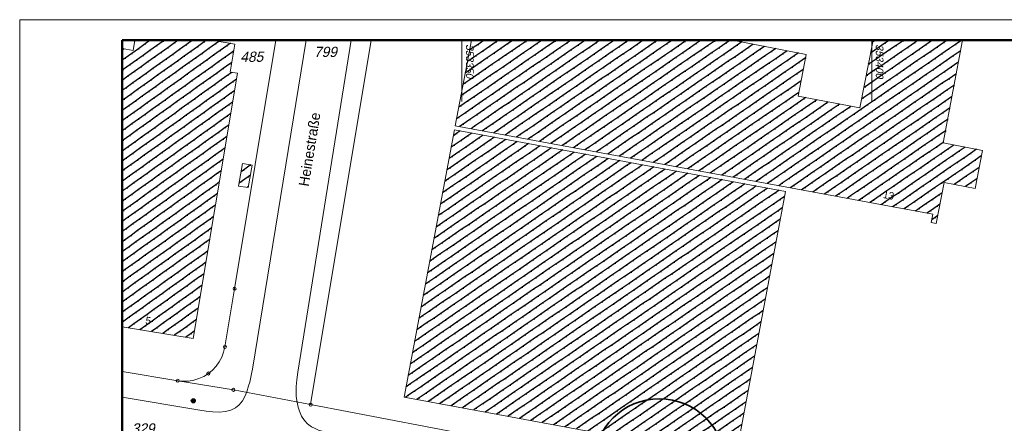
# Model space of a CAD drawing. Extents: x 353221 to 353679, y 5707809 to 5707957.
# Tile 5 of 21: x 353296 to 353416, y 5707907 to 5707957. Entities that reach past the tile are written whole.
import ezdxf

# ---------------------------------------------------------------- set-up
doc = ezdxf.new("R2010")
doc.units = 0
doc.header["$MEASUREMENT"] = 0
doc.linetypes.add('LINE_LT_4', pattern=[10000, 10000, 0])
for name, color, linetype in [('ALK', 7, 'Continuous'), ('Bäume', 7, 'Continuous'), ('Gebäude', 7, 'Continuous'), ('Verm Rahmen P-1', 7, 'Continuous'), ('ZL_Linien', 7, 'Continuous')]:
    doc.layers.add(name, color=color, linetype=linetype)
doc.styles.add('10', font='txt', dxfattribs={"oblique": 13.5, "height": 1})
doc.styles.add('2001', font='txt', dxfattribs={"oblique": 13.5, "height": 1})
doc.styles.add('2003', font='txt', dxfattribs={"height": 1})
doc.styles.add('2004', font='txt', dxfattribs={"height": 1})

# ---------------------------------------------------------------- blocks, each defined once
blk = doc.blocks.new('107')
at = {"true_color": 0x000000}
h = blk.add_hatch(color=18, dxfattribs=at)
edge = h.paths.add_edge_path(flags=0)
edge.add_arc((0, 0), 0.5, 0, 360)
at = {"color": 1, "lineweight": 25, "true_color": 0xff0000}
blk.add_circle((0, 0), 0.5, dxfattribs=at)

msp = doc.modelspace()

# ---------------------------------------------------------------- hatches: boundary and pattern name
at = {"layer": 'Gebäude', "true_color": 0xff0000}
h = msp.add_hatch(dxfattribs=at)
h.set_pattern_fill('STRATIS_AreaStyle122', color=1, style=0, pattern_type=2)
h.set_pattern_definition([(-144.3888, (353308.5349, 5707954.0841), (-0.230704, -1.39527), [0, 0, 1])])
h.paths.add_polyline_path([(353310.09, 5707954.08), (353319.43, 5707954.08), (353322.3, 5707953.61), (353321.72, 5707950.18), (353322.6, 5707950.04), (353317.21, 5707917.67), (353308.53, 5707919.1), (353308.53, 5707953.06), (353309.88, 5707952.83)])
h = msp.add_hatch(dxfattribs=at)
h.set_pattern_fill('STRATIS_AreaStyle124', color=1, style=0, pattern_type=2)
h.set_pattern_definition([(-145.5109, (353349.178, 5707954.0841), (-0.257985, -1.390483), [0, 0, 1])])
h.paths.add_polyline_path([(353400.16, 5707954.08), (353411.07, 5707954.08), (353408.71, 5707941.53), (353413.5, 5707940.62), (353412.62, 5707935.98), (353408.82, 5707936.69), (353407.88, 5707931.72), (353407.27, 5707931.83), (353407.45, 5707932.82), (353349.18, 5707943.63), (353350.62, 5707951.29), (353351.15, 5707954.08), (353383.03, 5707954.08), (353392.01, 5707952.34), (353391.02, 5707947.24), (353398.56, 5707945.8)])
h = msp.add_hatch(dxfattribs=at)
h.set_pattern_fill('STRATIS_AreaStyle123', color=1, style=0, pattern_type=2)
h.set_pattern_definition([(-145.4852, (353342.931, 5707943.132), (-0.257362, -1.390599), [0, 0, 1])])
h.paths.add_polyline_path([(353389.46, 5707935.62), (353349.09, 5707943.13), (353342.93, 5707910.51), (353383.38, 5707903.03)])
h = msp.add_hatch(dxfattribs=at)
h.set_pattern_fill('STRATIS_AreaStyle156', color=1, style=0, pattern_type=2)
h.set_pattern_definition([(-144.5, (353322.752, 5707939.038), (-0.23345, -1.3948), [0, 0, 1])])
h.paths.add_polyline_path([(353322.75, 5707936.27), (353323.93, 5707936.08), (353324.39, 5707938.84), (353323.21, 5707939.04)])

# ---------------------------------------------------------------- linework, layer by layer
at = {"layer": 'ALK', "color": 1, "lineweight": 18, "true_color": 0xff0000}
for points in [[(353308.53, 5707913.63), (353315.32, 5707912.51), (353315.97, 5707912.45), (353316.62, 5707912.47), (353317.27, 5707912.58), (353317.9, 5707912.77), (353318.49, 5707913.04), (353319.05, 5707913.39), (353319.55, 5707913.8), (353320, 5707914.28), (353320.38, 5707914.81), (353320.68, 5707915.38), (353320.91, 5707916), (353321.06, 5707916.63), (353322.24, 5707923.74), (353327.28, 5707954.08)], [(353327.28, 5707954.08), (353322.24, 5707923.74), (353321.06, 5707916.63), (353320.91, 5707916), (353320.68, 5707915.38), (353320.38, 5707914.81), (353320, 5707914.28), (353319.55, 5707913.8), (353319.05, 5707913.39), (353318.49, 5707913.04), (353317.9, 5707912.77), (353317.27, 5707912.58), (353316.62, 5707912.47), (353315.97, 5707912.45), (353315.32, 5707912.51), (353322.1, 5707911.39), (353331.53, 5707909.59), (353338.91, 5707954.08)], [(353338.91, 5707954.08), (353331.53, 5707909.59), (353354.91, 5707905.12), (353369.7, 5707902.28), (353426.95, 5707891.3), (353491.37, 5707878.94), (353516.87, 5707873.93), (353521.89, 5707879.89), (353526.98, 5707885.94), (353532.53, 5707892.54), (353535.31, 5707895.83), (353540.45, 5707901.94), (353541.15, 5707902.77), (353536.67, 5707906.62), (353532.49, 5707910.19), (353532.27, 5707910.39), (353521.85, 5707919.32), (353535.83, 5707933.87), (353546.47, 5707944.95), (353550.63, 5707949.28), (353550.07, 5707949.75), (353554.3, 5707954.08)], [(353308.53, 5707898.41), (353309.06, 5707898.32), (353314.85, 5707897.36), (353314.86, 5707899.4), (353320.3, 5707898.52), (353330.36, 5707896.63), (353367.2, 5707889.69), (353369.7, 5707902.28), (353354.91, 5707905.12), (353331.53, 5707909.59), (353322.1, 5707911.39), (353315.32, 5707912.51), (353308.53, 5707913.63)]]:
    msp.add_lwpolyline(points, dxfattribs=at)
for points in [[(353322.06, 5707923.74, 1), (353322.43, 5707923.74, 1), (353322.06, 5707923.74)], [(353320.88, 5707916.63, 1), (353321.25, 5707916.63, 1), (353320.88, 5707916.63)], [(353315.13, 5707912.51, 1), (353315.51, 5707912.51, 1), (353315.13, 5707912.51)], [(353318.86, 5707913.39, 1), (353319.24, 5707913.39, 1), (353318.86, 5707913.39)], [(353321.91, 5707911.39, 1), (353322.29, 5707911.39, 1), (353321.91, 5707911.39)], [(353331.34, 5707909.59, 1), (353331.72, 5707909.59, 1), (353331.34, 5707909.59)]]:
    msp.add_lwpolyline(points, format="xyb", close=True, dxfattribs=at)
at = {"layer": 'Bäume', "color": 3, "lineweight": 35, "true_color": 0x00ff00}
msp.add_circle((353374.09, 5707902.31), 8, dxfattribs=at)
at = {"layer": 'Gebäude', "color": 1, "lineweight": 18, "true_color": 0xff0000}
for points in [[(353308.53, 5707919.1), (353317.21, 5707917.67), (353322.6, 5707950.04), (353321.72, 5707950.18), (353322.3, 5707953.61), (353319.43, 5707954.08)], [(353310.09, 5707954.08), (353309.88, 5707952.83), (353308.53, 5707953.06)], [(353351.15, 5707954.08), (353350.62, 5707951.29), (353349.18, 5707943.63), (353407.45, 5707932.82), (353407.27, 5707931.83), (353407.88, 5707931.72), (353408.82, 5707936.69), (353412.62, 5707935.98), (353413.5, 5707940.62), (353408.71, 5707941.53), (353411.07, 5707954.08)], [(353400.16, 5707954.08), (353398.56, 5707945.8), (353391.02, 5707947.24), (353392.01, 5707952.34), (353383.03, 5707954.08)]]:
    msp.add_lwpolyline(points, dxfattribs=at)
for points in [[(353389.46, 5707935.62), (353349.09, 5707943.13), (353342.93, 5707910.51), (353383.38, 5707903.03), (353389.46, 5707935.62)], [(353322.75, 5707936.27), (353323.93, 5707936.08), (353324.39, 5707938.84), (353323.21, 5707939.04), (353322.75, 5707936.27)]]:
    msp.add_lwpolyline(points, close=True, dxfattribs=at)
at = {"layer": 'Verm Rahmen P-1', "color": 18, "linetype": 'LINE_LT_4', "lineweight": 13, "true_color": 0x000000}
for p, q in [((353296.03, 5707809.08), (353296.03, 5707956.58)), ((353296.03, 5707956.58), (353678.53, 5707956.58))]:
    msp.add_line(p, q, dxfattribs=at)
at = {"layer": 'Verm Rahmen P-1', "color": 7, "lineweight": 50, "true_color": 0xffffff}
for p, q in [((353308.53, 5707811.58), (353308.53, 5707954.08)), ((353308.53, 5707954.08), (353586.03, 5707954.08))]:
    msp.add_line(p, q, dxfattribs=at)
at = {"layer": 'Verm Rahmen P-1', "color": 18, "linetype": 'LINE_LT_4', "lineweight": 50, "true_color": 0x000000}
for p, q in [((353308.53, 5707811.58), (353308.53, 5707954.08)), ((353308.53, 5707954.08), (353586.03, 5707954.08)), ((353308.53, 5707811.58), (353308.53, 5707954.08)), ((353308.53, 5707954.08), (353676.03, 5707954.08))]:
    msp.add_line(p, q, dxfattribs=at)
at = {"layer": 'Verm Rahmen P-1', "color": 1, "lineweight": 13, "true_color": 0xff0000}
for p, q in [((353350, 5707946.58), (353350, 5707954.08)), ((353400, 5707946.58), (353400, 5707954.08))]:
    msp.add_line(p, q, dxfattribs=at)
at = {"layer": 'ZL_Linien', "color": 254, "lineweight": 13, "true_color": 0xdcdcdc}
msp.add_lwpolyline([(353308.53, 5707910.49), (353318.01, 5707908.91), (353318.79, 5707908.8), (353319.58, 5707908.72), (353320.36, 5707908.69), (353321.15, 5707908.74), (353321.81, 5707908.9), (353322.37, 5707909.18), (353322.82, 5707909.55), (353323.22, 5707910.07), (353323.52, 5707910.57), (353323.76, 5707911.17), (353323.96, 5707911.87), (353324.11, 5707912.35), (353324.25, 5707912.96), (353324.37, 5707913.57), (353324.42, 5707913.91), (353331, 5707954.08)], dxfattribs=at)
msp.add_polyline3d([(353336.48, 5707954.08, 0), (353329.96, 5707913.56, 0), (353329.83, 5707912.6, 0), (353329.76, 5707911.79, 0), (353329.75, 5707911.17, 0), (353329.78, 5707910.59, 0), (353329.9, 5707909.9, 0), (353330.03, 5707909.3, 0), (353330.18, 5707908.8, 0), (353330.43, 5707908.2, 0), (353330.79, 5707907.66, 0), (353331.14, 5707907.25, 0), (353331.63, 5707906.9, 0), (353332.09, 5707906.66, 0), (353332.59, 5707906.45, 0), (353333.16, 5707906.3, 0), (353365.71, 5707900.01, 41.61)], dxfattribs=at)

# ---------------------------------------------------------------- block references
at = {"layer": 'ALK', "xscale": 0.5, "yscale": 0.5, "zscale": 0.5}
msp.add_blockref('107', (353317.21, 5707910.06), dxfattribs=at)

# ---------------------------------------------------------------- texts
at = {"layer": 'ALK', "color": 1, "true_color": 0xff0000, "char_height": 1.25, "attachment_point": 5, "line_spacing_factor": 0.959981, "style": '2001'}
for s, insert in [('485', (353324.35, 5707952.05)), ('799', (353333.34, 5707952.64)), ('329', (353311.09, 5707906.67))]:
    msp.add_mtext(s, dxfattribs=dict(at, insert=insert))
at = {"layer": 'ALK', "color": 1, "true_color": 0xff0000, "insert": (353331.41, 5707940.75), "char_height": 1.25, "attachment_point": 5, "rotation": 80.8533, "line_spacing_factor": 0.959981, "style": '2004'}
msp.add_mtext('Heinestraße', dxfattribs=at)
at = {"layer": 'Gebäude', "color": 7, "true_color": 0xffffff, "char_height": 0.9, "attachment_point": 5, "line_spacing_factor": 0.959981, "style": '2003'}
for s, insert, rotation in [('13', (353402.06, 5707935.14), 349.5147), ('5', (353311.72, 5707919.84), 350.6112)]:
    msp.add_mtext(s, dxfattribs=dict(at, insert=insert, rotation=rotation))
at = {"layer": 'Verm Rahmen P-1', "color": 1, "true_color": 0xff0000, "char_height": 0.929, "attachment_point": 1, "rotation": 270, "line_spacing_factor": 0.959981, "style": '10'}
for s, insert in [('353350', (353351.43, 5707953.58)), ('353400', (353401.43, 5707953.58))]:
    msp.add_mtext(s, dxfattribs=dict(at, insert=insert))

doc.saveas('drawing.dxf')
